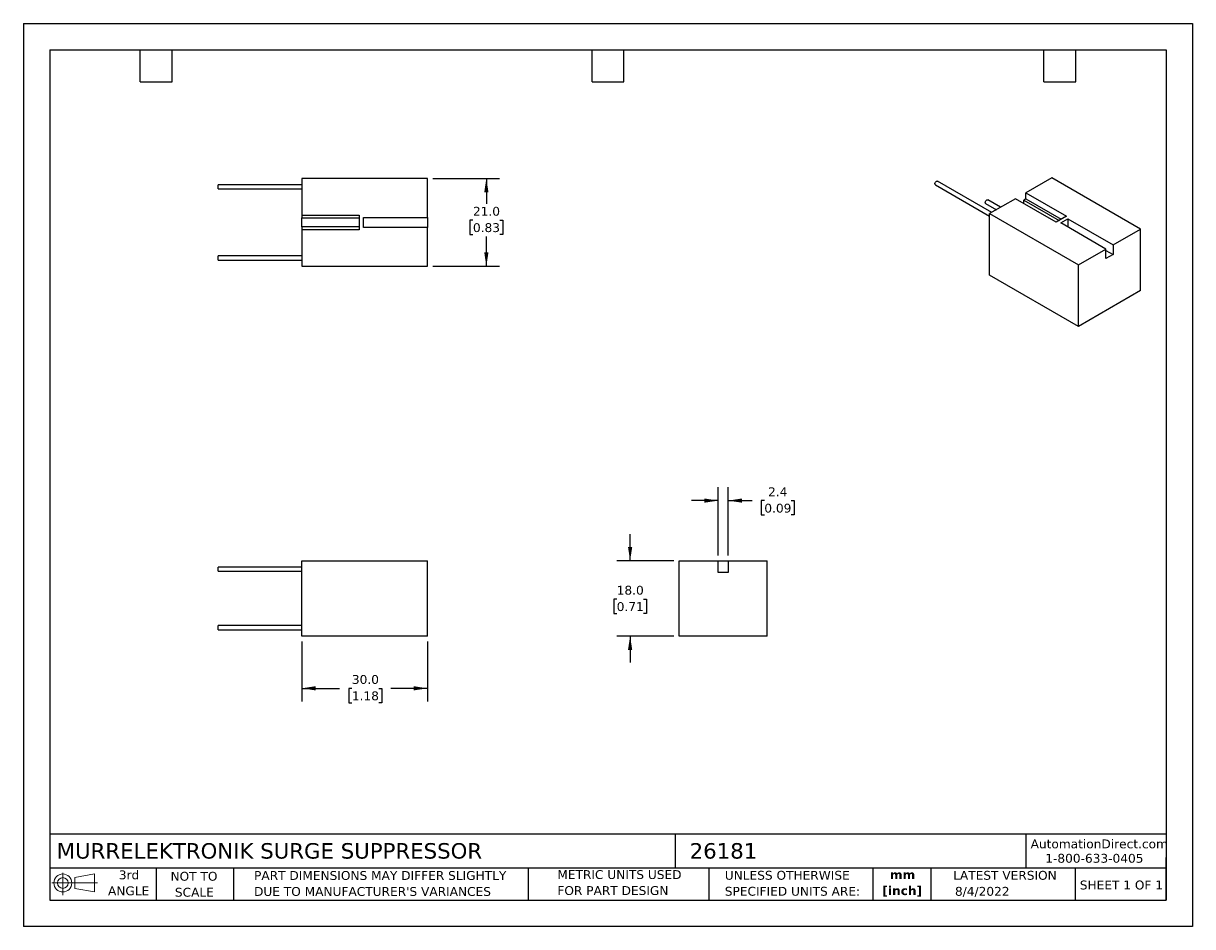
# Model space of a CAD drawing. Header units: millimetres. Extents: x 0 to 279, y 0 to 216.
import ezdxf

# ---------------------------------------------------------------- set-up
doc = ezdxf.new("R2010")
doc.units = ezdxf.units.MM
doc.linetypes.add('SLD-Solid', pattern=[0])
doc.layers.add('DIMENSIONS', color=140, linetype='SLD-Solid', lineweight=25)
doc.layers.add('TEXT', color=140, linetype='SLD-Solid', lineweight=25)
doc.layers.add('SLD-DEFPOINTS', color=7, linetype='Continuous')
doc.styles.add('SLDTEXTSTYLE0', font='VERDANA.TTF')
doc.styles.add('SLDTEXTSTYLE1', font='VERDANAB.TTF')
doc.dimstyles.new('SLDDIMSTYLE0', dxfattribs={"dimtxt": 2.158008, "dimasz": 3.302, "dimexe": 0, "dimexo": 0.0625, "dimgap": 0.539502, "dimtad": 0, "dimtih": 1, "dimtoh": 1, "dimrnd": 1e-09, "dimzin": 4, "dimdsep": 46, "dimtxsty": 'SLDTEXTSTYLE0', "dimsah": 1, "dimcen": 0.09, "dimadec": 0, "dimazin": 1, "dimtfac": 1, "dimtofl": 0, "dimtmove": 0, "dimatfit": 3, "dimfxl": 0, "dimfrac": 2, "dimtolj": 1, "dimtzin": 12, "dimarcsym": 0})
doc.dimstyles.new('SLDDIMSTYLE1', dxfattribs={"dimtxt": 2.158008, "dimasz": 3.302, "dimexe": 0, "dimexo": 0.0625, "dimgap": 0.539502, "dimtad": 0, "dimtih": 1, "dimtoh": 1, "dimrnd": 1e-09, "dimzin": 4, "dimdsep": 46, "dimtxsty": 'SLDTEXTSTYLE0', "dimsah": 1, "dimcen": 0.09, "dimadec": 0, "dimazin": 1, "dimtfac": 1, "dimtmove": 0, "dimatfit": 0, "dimfxl": 0, "dimfrac": 2, "dimtolj": 1, "dimtzin": 12, "dimarcsym": 0})
doc.dimstyles.new('SLDDIMSTYLE2', dxfattribs={"dimtxt": 2.158008, "dimasz": 3.302, "dimexe": 0, "dimexo": 0.0625, "dimgap": 0.539502, "dimtad": 0, "dimtih": 1, "dimtoh": 1, "dimrnd": 1e-09, "dimzin": 12, "dimdsep": 46, "dimtxsty": 'SLDTEXTSTYLE0', "dimsah": 1, "dimcen": 0.09, "dimadec": 0, "dimazin": 3, "dimtfac": 1, "dimtmove": 0, "dimatfit": 0, "dimfxl": 0, "dimfrac": 2, "dimtolj": 1, "dimtzin": 12, "dimarcsym": 0})

# ---------------------------------------------------------------- blocks, each defined once
blk = doc.blocks.new('Block11')
at = {"color": 7, "linetype": 'SLD-Solid', "lineweight": 18}
for p, q in [((0, 2.88), (10.87, 2.88)), ((2.59, 5.31), (2.59, 0)), ((5.48, 4.17), (10.18, 5.03)), ((5.48, 1.6), (5.48, 4.17)), ((10.18, 5.03), (10.18, 0.73)), ((5.48, 1.6), (10.18, 0.73))]:
    blk.add_line(p, q, dxfattribs=at)
for radius in [2.15, 1.29]:
    blk.add_circle((2.59, 2.88), radius, dxfattribs=at)
blk = doc.blocks.new('Block12')
at = {"layer": 'SLD-DEFPOINTS'}
blk.add_blockref('Block11', (0, 0), dxfattribs=at)
blk = doc.blocks.new('SW_NOTE_0')
at = {"layer": 'TEXT', "color": 0, "char_height": 2.117, "attachment_point": 2, "style": 'SLDTEXTSTYLE1'}
for s, insert in [('mm', (2.84, 2.69)), ('[inch]', (2.76, -1.13))]:
    blk.add_mtext(s, dxfattribs=dict(at, insert=insert))
blk = doc.blocks.new('SW_NOTE_0_1')
at = {"layer": 'TEXT', "color": 0, "char_height": 2.1167, "attachment_point": 1, "style": 'SLDTEXTSTYLE0'}
for s, insert in [('UNLESS OTHERWISE ', (0, 2.69)), ('SPECIFIED UNITS ARE:', (0, -1.13))]:
    blk.add_mtext(s, dxfattribs=dict(at, insert=insert))
blk = doc.blocks.new('SW_NOTE_0_2')
at = {"layer": 'TEXT', "color": 0, "char_height": 2.1167, "attachment_point": 1, "style": 'SLDTEXTSTYLE0'}
for s, insert in [('PART DIMENSIONS MAY DIFFER SLIGHTLY ', (0, 2.69)), ("DUE TO MANUFACTURER'S VARIANCES", (0, -1.13))]:
    blk.add_mtext(s, dxfattribs=dict(at, insert=insert))
blk = doc.blocks.new('SW_NOTE_0_3')
at = {"layer": 'TEXT', "color": 0, "char_height": 2.117, "attachment_point": 2, "style": 'SLDTEXTSTYLE0'}
for s, insert in [('NOT TO', (5.26, 2.69)), ('SCALE', (5.35, -1.13))]:
    blk.add_mtext(s, dxfattribs=dict(at, insert=insert))
blk = doc.blocks.new('SW_NOTE_0_4')
at = {"layer": 'TEXT', "color": 0, "char_height": 2.117, "attachment_point": 2, "style": 'SLDTEXTSTYLE0'}
for s, insert in [('3rd', (2.32, 2.69)), ('ANGLE', (2.22, -1.13))]:
    blk.add_mtext(s, dxfattribs=dict(at, insert=insert))
blk = doc.blocks.new('SW_NOTE_0_5')
at = {"layer": 'TEXT', "color": 0, "char_height": 2.1167, "attachment_point": 1, "style": 'SLDTEXTSTYLE0'}
for s, insert in [('METRIC UNITS USED ', (0, 2.69)), ('FOR PART DESIGN', (0, -1.13))]:
    blk.add_mtext(s, dxfattribs=dict(at, insert=insert))
blk = doc.blocks.new('_D')
at = {"layer": 'DIMENSIONS'}
for p, q in [((66.54, 68.18), (66.54, 53.79)), ((96.54, 68.18), (96.54, 53.79)), ((66.54, 56.96), (75.58, 56.96)), ((78.5, 56.96), (77.77, 56.96)), ((77.77, 56.96), (77.77, 53.53)), ((84.91, 56.96), (85.64, 56.96)), ((85.64, 56.96), (85.64, 53.53)), ((96.54, 56.96), (87.84, 56.96)), ((77.77, 53.53), (78.5, 53.53)), ((85.64, 53.53), (84.91, 53.53))]:
    blk.add_line(p, q, dxfattribs=at)
for points in [[(66.54, 56.96), (69.84, 56.46), (69.84, 57.47)], [(96.54, 56.96), (93.24, 57.47), (93.24, 56.46)]]:
    blk.add_solid(points, dxfattribs=at)
at = {"layer": 'DIMENSIONS', "char_height": 2.117, "attachment_point": 1, "style": 'SLDTEXTSTYLE0'}
for s, insert in [('30.0', (78.5, 60.14)), ('1.18', (78.5, 56.22))]:
    blk.add_mtext(s, dxfattribs=dict(at, insert=insert))
blk = doc.blocks.new('_D_1')
at = {"layer": 'DIMENSIONS'}
for p, q in [((144.99, 87.45), (144.99, 93.8)), ((155.47, 87.45), (141.81, 87.45)), ((141.78, 78.3), (141.06, 78.3)), ((141.06, 78.3), (141.06, 74.87)), ((148.19, 78.3), (148.92, 78.3)), ((148.92, 78.3), (148.92, 74.87)), ((141.06, 74.87), (141.78, 74.87)), ((148.92, 74.87), (148.19, 74.87)), ((155.47, 69.45), (141.81, 69.45)), ((144.99, 69.45), (144.99, 63.1))]:
    blk.add_line(p, q, dxfattribs=at)
for points in [[(144.99, 87.45), (145.49, 90.75), (144.48, 90.75)], [(144.99, 69.45), (144.48, 66.15), (145.49, 66.15)]]:
    blk.add_solid(points, dxfattribs=at)
at = {"layer": 'DIMENSIONS', "char_height": 2.117, "attachment_point": 1, "style": 'SLDTEXTSTYLE0'}
for s, insert in [('18.0', (141.78, 81.47)), ('0.71', (141.78, 77.56))]:
    blk.add_mtext(s, dxfattribs=dict(at, insert=insert))
blk = doc.blocks.new('_D_2')
at = {"layer": 'DIMENSIONS'}
for p, q in [((166.04, 88.72), (166.04, 105.01)), ((168.44, 88.72), (168.44, 105.01)), ((166.04, 101.83), (159.69, 101.83)), ((168.44, 101.83), (174.13, 101.83)), ((177.06, 101.83), (176.33, 101.83)), ((176.33, 101.83), (176.33, 98.4)), ((183.47, 101.83), (184.19, 101.83)), ((184.19, 101.83), (184.19, 98.4)), ((176.33, 98.4), (177.06, 98.4)), ((184.19, 98.4), (183.47, 98.4))]:
    blk.add_line(p, q, dxfattribs=at)
for points in [[(166.04, 101.83), (162.73, 102.34), (162.73, 101.33)], [(168.44, 101.83), (171.74, 101.33), (171.74, 102.34)]]:
    blk.add_solid(points, dxfattribs=at)
at = {"layer": 'DIMENSIONS', "char_height": 2.117, "attachment_point": 1, "style": 'SLDTEXTSTYLE0'}
for s, insert in [('2.4', (177.95, 105)), ('0.09', (177.06, 101.09))]:
    blk.add_mtext(s, dxfattribs=dict(at, insert=insert))
blk = doc.blocks.new('_D_3')
at = {"layer": 'DIMENSIONS'}
for p, q in [((97.81, 178.84), (113.81, 178.84)), ((110.63, 178.84), (110.63, 172.79)), ((107.43, 168.88), (106.7, 168.88)), ((106.7, 168.88), (106.7, 165.45)), ((113.84, 168.88), (114.57, 168.88)), ((114.57, 168.88), (114.57, 165.45)), ((106.7, 165.45), (107.43, 165.45)), ((110.63, 157.84), (110.63, 164.97)), ((114.57, 165.45), (113.84, 165.45)), ((97.81, 157.84), (113.81, 157.84))]:
    blk.add_line(p, q, dxfattribs=at)
for points in [[(110.63, 178.84), (110.13, 175.54), (111.14, 175.54)], [(110.63, 157.84), (111.14, 161.14), (110.13, 161.14)]]:
    blk.add_solid(points, dxfattribs=at)
at = {"layer": 'DIMENSIONS', "char_height": 2.117, "attachment_point": 1, "style": 'SLDTEXTSTYLE0'}
for s, insert in [('21.0', (107.43, 172.05)), ('0.83', (107.43, 168.14))]:
    blk.add_mtext(s, dxfattribs=dict(at, insert=insert))

msp = doc.modelspace()

# ---------------------------------------------------------------- linework, layer by layer
at = {"color": 7, "linetype": 'SLD-Solid'}
for p, q in [((0.002, 215.903), (0.002, 0.003)), ((0.002, 215.903), (279.402, 215.903)), ((279.402, 215.903), (279.402, 0.003)), ((279.402, 0.003), (0.002, 0.003))]:
    msp.add_line(p, q, dxfattribs=at)
for p, q in [((66.537, 178.838), (66.537, 170.088)), ((96.537, 178.838), (66.537, 178.838)), ((96.537, 169.538), (96.537, 178.838)), ((245.752, 178.994), (239.565, 175.422)), ((266.965, 166.748), (245.752, 178.994)), ((66.537, 177.338), (46.537, 177.338)), ((46.537, 176.338), (46.537, 177.338)), ((46.537, 176.338), (66.537, 176.338)), ((217.925, 177.336), (230.903, 169.844)), ((231.403, 170.71), (218.425, 178.202)), ((233.522, 171.934), (230.446, 173.71)), ((237.09, 173.993), (230.903, 170.422)), ((246.777, 168.401), (237.09, 173.993)), ((239.565, 173.952), (239.07, 173.667)), ((239.07, 172.85), (239.07, 173.667)), ((239.07, 173.667), (247.484, 168.809)), ((239.565, 175.422), (249.252, 169.83)), ((239.565, 173.952), (239.565, 175.422)), ((239.565, 173.952), (247.979, 169.095)), ((229.946, 172.844), (232.522, 171.356)), ((66.537, 170.088), (80.237, 170.088)), ((66.537, 170.088), (66.537, 169.388)), ((66.537, 169.388), (80.237, 169.388)), ((66.537, 167.288), (66.537, 169.388)), ((80.237, 170.088), (80.237, 166.588)), ((81.237, 167.138), (81.237, 169.538)), ((81.237, 169.538), (96.537, 169.538)), ((96.537, 169.538), (96.537, 167.138)), ((230.903, 170.422), (252.116, 158.175)), ((230.903, 155.724), (230.903, 170.422)), ((249.252, 169.83), (246.777, 168.401)), ((247.873, 168.217), (249.57, 169.197)), ((258.692, 161.972), (247.873, 168.217)), ((249.57, 169.197), (260.389, 162.951)), ((249.57, 169.197), (249.57, 167.238)), ((80.237, 167.288), (66.537, 167.288)), ((66.537, 167.288), (66.537, 166.588)), ((66.537, 166.588), (66.537, 157.838)), ((80.237, 166.588), (66.537, 166.588)), ((96.537, 167.138), (81.237, 167.138)), ((96.537, 157.838), (96.537, 167.138)), ((260.389, 162.951), (266.965, 166.748)), ((266.965, 152.05), (266.965, 166.748)), ((260.389, 162.951), (260.389, 160.665)), ((66.537, 160.338), (46.537, 160.338)), ((46.537, 159.338), (46.537, 160.338)), ((46.537, 159.338), (66.537, 159.338)), ((252.116, 158.175), (258.692, 161.972)), ((258.692, 159.685), (258.692, 161.972)), ((258.692, 161.645), (260.389, 160.665)), ((260.389, 160.665), (258.692, 159.685)), ((66.537, 157.838), (96.537, 157.838)), ((252.116, 143.478), (252.116, 158.175)), ((252.116, 143.478), (230.903, 155.724)), ((266.965, 152.05), (252.116, 143.478)), ((66.537, 87.452), (96.537, 87.452)), ((66.537, 69.452), (66.537, 87.452)), ((96.537, 69.452), (96.537, 87.452)), ((156.735, 69.452), (156.735, 87.452)), ((156.735, 87.452), (166.035, 87.452)), ((166.035, 84.652), (166.035, 87.452)), ((166.035, 87.452), (168.435, 87.452)), ((168.435, 87.452), (168.435, 84.652)), ((168.435, 87.452), (177.735, 87.452)), ((177.735, 69.452), (177.735, 87.452)), ((66.537, 85.952), (46.537, 85.952)), ((46.537, 85.452), (46.537, 85.952)), ((46.537, 84.952), (46.537, 85.452)), ((46.537, 84.952), (66.537, 84.952)), ((168.435, 84.652), (166.035, 84.652)), ((66.537, 71.952), (46.537, 71.952)), ((46.537, 71.452), (46.537, 71.952)), ((46.537, 70.952), (46.537, 71.452)), ((46.537, 70.952), (66.537, 70.952)), ((96.537, 69.452), (66.537, 69.452)), ((177.735, 69.452), (156.735, 69.452))]:
    msp.add_line(p, q)
at = {"flags": 128}
for points in [[(217.821, 177.565), (217.836, 177.688), (217.877, 177.818), (217.943, 177.944), (218.028, 178.056), (218.125, 178.144), (218.225, 178.202), (218.322, 178.225), (218.406, 178.211), (218.425, 178.202)], [(229.842, 173.073), (229.857, 173.196), (229.898, 173.326), (229.964, 173.452), (230.049, 173.563), (230.145, 173.652), (230.246, 173.71), (230.343, 173.733), (230.427, 173.719), (230.446, 173.71)]]:
    msp.add_lwpolyline(points, dxfattribs=at)
for centre in [(218.067, 177.538), (230.088, 173.046)]:
    msp.add_arc(centre, 0.247, 173.79991, 234.88791)
at = {"layer": 'TEXT'}
for p, q in [((6.35, 209.55), (273.05, 209.55)), ((6.35, 209.55), (6.35, 6.35)), ((27.94, 201.93), (27.94, 209.55)), ((35.56, 201.93), (35.56, 209.55)), ((135.89, 201.93), (135.89, 209.55)), ((143.51, 201.93), (143.51, 209.55)), ((243.84, 201.93), (243.84, 209.55)), ((251.46, 201.93), (251.46, 209.55)), ((273.05, 209.55), (273.05, 6.35)), ((27.94, 201.93), (35.56, 201.93)), ((135.89, 201.93), (143.51, 201.93)), ((243.84, 201.93), (251.46, 201.93)), ((273.05, 22.126), (6.35, 22.126)), ((155.759, 22.126), (155.759, 13.97)), ((239.575, 22.126), (239.575, 13.97)), ((273.05, 6.35), (273.05, 16.51)), ((273.05, 13.97), (6.35, 13.97)), ((31.75, 13.97), (31.75, 6.35)), ((50.212, 13.97), (50.212, 6.35)), ((120.646, 13.97), (120.646, 6.35)), ((163.78, 13.97), (163.78, 6.35)), ((203.024, 13.97), (203.024, 6.35)), ((216.812, 13.97), (216.812, 6.35)), ((251.349, 13.97), (251.349, 6.35)), ((6.35, 6.35), (273.05, 6.35))]:
    msp.add_line(p, q, dxfattribs=at)

# ---------------------------------------------------------------- block references
at = {"layer": 'SLD-DEFPOINTS'}
msp.add_blockref('Block12', (6.838, 7.554), dxfattribs=at)
at = {"layer": 'TEXT'}
for name, p in [('SW_NOTE_0_4', (22.932, 10.741)), ('SW_NOTE_0_3', (35.51, 10.407)), ('SW_NOTE_0_2', (55.119, 10.597)), ('SW_NOTE_0_5', (127.604, 10.813)), ('SW_NOTE_0_1', (167.608, 10.642)), ('SW_NOTE_0', (207.255, 10.797))]:
    msp.add_blockref(name, p, dxfattribs=at)

# ---------------------------------------------------------------- texts
at = {"layer": 'TEXT', "style": 'SLDTEXTSTYLE0'}
for s, insert, char_height, attachment_point in [('MURRELEKTRONIK SURGE SUPPRESSOR', (7.966, 19.966), 3.70417, 1), ('26181', (159.208, 19.966), 3.7042, 1), ('AutomationDirect.com', (240.695, 20.836), 2.11667, 1), ('1-800-633-0405', (244.192, 17.397), 2.11667, 1), ('LATEST VERSION', (234.552, 13.324), 2.11667, 2), ('8/4/2022', (222.613, 9.495), 2.1167, 1), ('SHEET 1 OF 1', (252.441, 11.011), 2.11667, 1)]:
    msp.add_mtext(s, dxfattribs=dict(at, insert=insert, char_height=char_height, attachment_point=attachment_point))

# ---------------------------------------------------------------- dimensions: what is measured, and where the dimension line sits
at = {"layer": 'DIMENSIONS'}
for base, p1, p2, dimstyle, picture, middle in [((110.634, 157.838), (96.537, 178.838), (96.537, 157.838), 'SLDDIMSTYLE0', '_D_3', (110.634, 168.881)), ((144.987, 87.452), (156.735, 69.452), (156.735, 87.452), 'SLDDIMSTYLE1', '_D_1', (144.987, 78.298))]:
    dim = msp.add_linear_dim(base=base, p1=p1, p2=p2, angle=90, dimstyle=dimstyle, dxfattribs=at)
    dim.commit()
    dim.dimension.update_dxf_attribs({"geometry": picture, "text_midpoint": middle, "dimtype": 160})
for base, p1, p2, dimstyle, picture, middle in [((168.435, 101.833), (166.035, 87.452), (168.435, 87.452), 'SLDDIMSTYLE2', '_D_2', (180.263, 101.833)), ((66.537, 56.964), (96.537, 69.452), (66.537, 69.452), 'SLDDIMSTYLE0', '_D', (81.706, 56.964))]:
    dim = msp.add_linear_dim(base=base, p1=p1, p2=p2, dimstyle=dimstyle, dxfattribs=at)
    dim.commit()
    dim.dimension.update_dxf_attribs({"geometry": picture, "text_midpoint": middle, "dimtype": 160})

doc.saveas('drawing.dxf')
